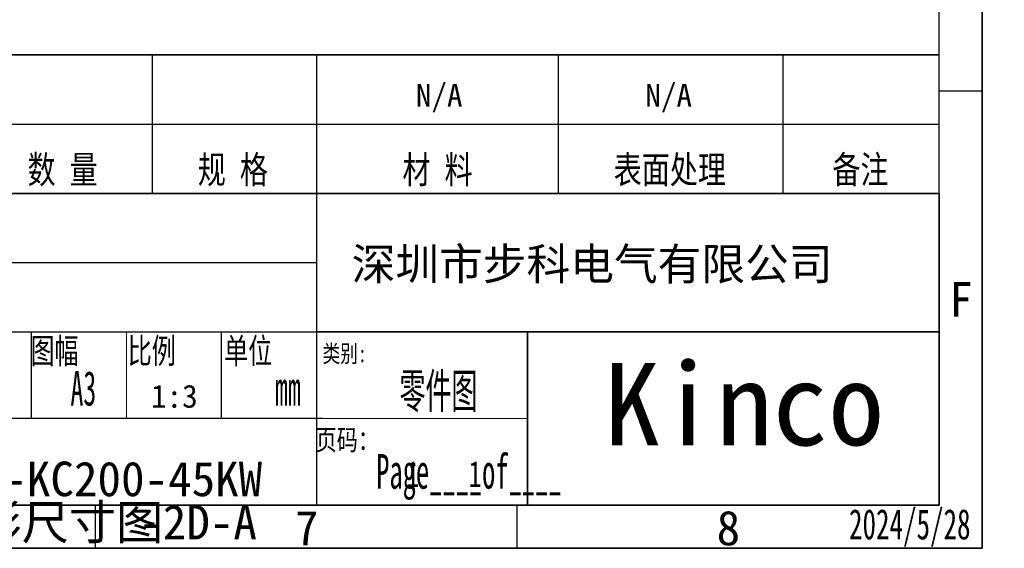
# Model space of a CAD drawing. Header units: millimetres. Extents: x 0 to 423, y 0 to 297.
# Tile 16 of 41: x 309 to 423, y 0 to 61. Entities that reach past the tile are written whole.
import ezdxf

# ---------------------------------------------------------------- set-up
doc = ezdxf.new("R2010")
doc.units = ezdxf.units.MM
doc.styles.add('SLDTEXTSTYLE1', font='SIMSUN.TTC')
doc.styles.add('SLDTEXTSTYLE10', font='SIMSUN.TTC', dxfattribs={"width": 0.75, "bigfont": 'bigfont'})
doc.styles.add('SLDTEXTSTYLE11', font='HYSWLONGFANGSONG.TTF', dxfattribs={"width": 0.75, "bigfont": 'bigfont'})
doc.styles.add('SLDTEXTSTYLE12', font='SIMSUN.TTC', dxfattribs={"width": 0.7, "bigfont": 'bigfont'})
doc.styles.add('SLDTEXTSTYLE13', font='HYSWLONGFANGSONG.TTF', dxfattribs={"width": 0.729167})
doc.styles.add('SLDTEXTSTYLE15', font='HYSWLONGFANGSONG.TTF', dxfattribs={"width": 0.874533})
doc.styles.add('SLDTEXTSTYLE3', font='仿宋_GB2312', dxfattribs={"bigfont": 'bigfont'})
doc.styles.add('SLDTEXTSTYLE4', font='SIMSUN.TTC', dxfattribs={"bigfont": 'bigfont'})
doc.styles.add('SLDTEXTSTYLE6', font='SIMSUN.TTC')
doc.styles.add('SLDTEXTSTYLE8', font='仿宋_GB2312', dxfattribs={"width": 0.729167})
doc.styles.add('SLDTEXTSTYLE9', font='HYSWLONGFANGSONG.TTF', dxfattribs={"width": 0.75})

# ---------------------------------------------------------------- blocks, each defined once
blk = doc.blocks.new('SW_NOTE_0_11')
at = {"color": 0, "linetype": 'Continuous', "lineweight": 18, "insert": (1.19, 4.65), "char_height": 4, "attachment_point": 2, "style": 'SLDTEXTSTYLE1'}
blk.add_mtext('F', dxfattribs=at)
blk = doc.blocks.new('SW_NOTE_0_23')
at = {"color": 0, "linetype": 'Continuous', "lineweight": 18, "insert": (1.19, 4.65), "char_height": 4, "attachment_point": 2, "style": 'SLDTEXTSTYLE1'}
blk.add_mtext('7', dxfattribs=at)
blk = doc.blocks.new('SW_NOTE_0_25')
at = {"color": 0, "linetype": 'Continuous', "lineweight": 18, "insert": (1.19, 4.65), "char_height": 4, "attachment_point": 2, "style": 'SLDTEXTSTYLE1'}
blk.add_mtext('8', dxfattribs=at)
blk = doc.blocks.new('GB_A3_A')
at = {"color": 3, "lineweight": 35, "true_color": 0x00ff00}
for p, q in [((420, 297), (420, 0)), ((420, 0), (0, 0))]:
    blk.add_line(p, q, dxfattribs=at)
at = {"lineweight": 25}
for p, q in [((415, 5), (415, 292)), ((25, 5), (415, 5))]:
    blk.add_line(p, q, dxfattribs=at)
at = {"color": 1, "lineweight": 25}
for p, q in [((420, 52.83), (415, 52.83)), ((317.5, 0), (317.5, 5)), ((366.25, 0), (366.25, 5))]:
    blk.add_line(p, q, dxfattribs=at)
for q in [(420, 10), (410, 0)]:
    blk.add_line((420, 0), q)
at = {"color": 190, "linetype": 'Continuous', "lineweight": 18, "true_color": 0x8000ff}
for name, p in [('SW_NOTE_0_11', (416.34, 26.12)), ('SW_NOTE_0_23', (340.71, -0.3)), ('SW_NOTE_0_25', (389.46, -0.3))]:
    blk.add_blockref(name, p, dxfattribs=at)
blk = doc.blocks.new('SW_NOTE_0_27')
at = {"color": 0, "linetype": 'Continuous', "lineweight": 18, "char_height": 4, "attachment_point": 2}
for s, insert, style in [('00-KC200-45KW ', (16.62, 4.65), 'SLDTEXTSTYLE1'), ('外形尺寸图', (9.23, -0.35), 'SLDTEXTSTYLE4'), ('-2D-A', (26.89, -0.35), 'SLDTEXTSTYLE1')]:
    blk.add_mtext(s, dxfattribs=dict(at, insert=insert, style=style))

msp = doc.modelspace()

# ---------------------------------------------------------------- linework, layer by layer
at = {"color": 7, "linetype": 'Continuous', "lineweight": 35}
for p, q in [((235.069, 57.0253), (415.069, 57.0253)), ((235.069, 41.0253), (415, 41.0253)), ((415, 41.0253), (415, 5)), ((343.069, 25.0293), (415.069, 25.0293)), ((367.4224, 24.9816), (367.4224, 5.0253)), ((415, 5), (235.069, 5))]:
    msp.add_line(p, q, dxfattribs=at)
at = {"color": 7, "linetype": 'Continuous', "lineweight": 25}
for p, q in [((324.0589, 41.0253), (324.0589, 57.0253)), ((343.0589, 41.0253), (343.0589, 57.0253)), ((371, 41.0253), (371, 57.0253)), ((397, 41.0253), (397, 57.0253)), ((235.069, 49.0253), (415.069, 49.0253)), ((343.0589, 5.0253), (343.0589, 41.0253)), ((292.069, 33.0253), (343.069, 33.0253)), ((235.069, 25.0253), (343.069, 25.0253)), ((310.069, 15.0237), (310.069, 25.0253)), ((332.069, 15.0237), (332.069, 25.0253)), ((235.7269, 15.0253), (343.7269, 15.0253)), ((343.7269, 15.0253), (367.4224, 15.0035))]:
    msp.add_line(p, q, dxfattribs=at)
at = {"color": 7, "linetype": 'Continuous', "lineweight": 18}
msp.add_line((321.069, 25.0253), (321.069, 15.0253), dxfattribs=at)

# ---------------------------------------------------------------- block references
at = {"color": 7, "linetype": 'Continuous'}
msp.add_blockref('GB_A3_A', (0, 0), dxfattribs=at)
at = {"color": 190, "linetype": 'Continuous', "lineweight": 18, "true_color": 0x8000ff}
msp.add_blockref('SW_NOTE_0_27', (302.4544, 5.3745), dxfattribs=at)

# ---------------------------------------------------------------- texts
at = {"color": 7, "linetype": 'Continuous', "lineweight": 0}
for s, insert, char_height, attachment_point, style in [('N/A', (357.2174, 53.682), 2.64583, 2, 'SLDTEXTSTYLE6'), ('N/A', (383.7464, 53.682), 2.64583, 2, 'SLDTEXTSTYLE1'), ('数 量', (313.6858, 45.3625), 3.175, 2, 'SLDTEXTSTYLE10'), ('规 格', (333.3623, 45.3625), 3.175, 2, 'SLDTEXTSTYLE10'), ('材 料', (357.0236, 45.3625), 3.175, 2, 'SLDTEXTSTYLE10'), ('表面处理', (383.8802, 45.3625), 3.175, 2, 'SLDTEXTSTYLE10'), ('备注', (405.9181, 45.3625), 3.175, 2, 'SLDTEXTSTYLE10'), ('图幅', (312.7538, 24.2735), 2.91042, 2, 'SLDTEXTSTYLE12'), ('比例', (323.9857, 24.2735), 2.91042, 2, 'SLDTEXTSTYLE12'), ('单位', (335.1355, 24.2735), 2.91042, 2, 'SLDTEXTSTYLE12'), ('类别:', (346.2885, 23.5062), 2, 2, 'SLDTEXTSTYLE10'), ('页码：', (346.5955, 13.7288), 2.38125, 2, 'SLDTEXTSTYLE10'), ('1', (353.4239, 10.0888), 3, 1, 'SLDTEXTSTYLE8'), ('1', (360.6222, 10.0888), 3, 1, 'SLDTEXTSTYLE8'), ('2024/5/28', (411.6195, 4.5349), 3.5, 2, 'SLDTEXTSTYLE15')]:
    msp.add_mtext(s, dxfattribs=dict(at, insert=insert, char_height=char_height, attachment_point=attachment_point, style=style))
at = {"color": 3, "linetype": 'Continuous', "lineweight": 0, "true_color": 0x00ff00}
for s, insert, char_height, attachment_point, style in [('深圳市步科电气有限公司', (347.1049, 34.711), 3.704167, 1, 'SLDTEXTSTYLE3'), ('Kinco', (376.2744, 21.435), 9.525, 1, 'SLDTEXTSTYLE6'), ('A3', (316.0814, 20.4942), 4, 2, 'SLDTEXTSTYLE13'), ('零件图', (357.13, 20.1905), 4, 2, 'SLDTEXTSTYLE11'), ('mm', (339.7225, 20.4942), 4, 2, 'SLDTEXTSTYLE13'), ('1:3', (326.6032, 18.8997), 2.64583, 2, 'SLDTEXTSTYLE1'), ('Page____of____', (360.6489, 10.8918), 4, 2, 'SLDTEXTSTYLE9')]:
    msp.add_mtext(s, dxfattribs=dict(at, insert=insert, char_height=char_height, attachment_point=attachment_point, style=style))

doc.saveas('drawing.dxf')
